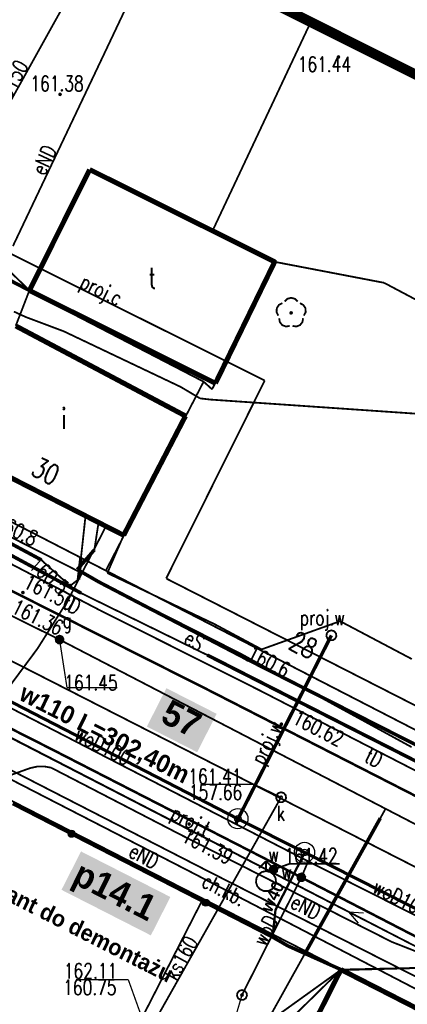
# Model space of a CAD drawing. Extents: x 0 to 7432618, y -40 to 5712028.
# Tile 30 of 165: x 7430525 to 7430545, y 5711607 to 5711656. Entities that reach past the tile are written whole.
import ezdxf
from ezdxf.enums import TextEntityAlignment as Align

# ---------------------------------------------------------------- set-up
doc = ezdxf.new("R2010")
doc.units = 0
doc.header["$MEASUREMENT"] = 0
for name, pattern in [('0', [1.5, 1, -0.5]), ('2218', [1, 0.5, -0.5]), ('3901', [0]), ('5102', [0])]:
    doc.linetypes.add(name, pattern=pattern)
for name, color, linetype in [('Dzialki', 7, 'Continuous'), ('EADTD_T_0', 7, 'Continuous'), ('EGBB_E_T_0', 7, 'Continuous'), ('EGBB_L_0', 7, 'Continuous'), ('OPISY', 7, 'Continuous'), ('OTK_E_T_1', 7, 'Continuous'), ('OTK_L_0', 7, 'Continuous'), ('OTK_L_1', 7, 'Continuous'), ('OTK_L_2', 7, 'Continuous'), ('OTK_L_4', 7, 'Continuous'), ('OTO_L_0', 7, 'Continuous'), ('OTR_T_0', 7, 'Continuous'), ('OTZ_T_0', 7, 'Continuous'), ('P_SUCP_E_T_0', 7, 'Continuous'), ('P_SUCP_L_0', 7, 'Continuous'), ('P_SUL_L_1', 7, 'Continuous'), ('P_SUP_E_T_1', 7, 'Continuous'), ('P_SUP_T_0', 7, 'Continuous'), ('P_SUTP_E_T_0', 7, 'Continuous'), ('P_SUTP_L_0', 7, 'Continuous'), ('P_SUWP_E_T_0', 7, 'Continuous'), ('P_SUWP_L_0', 7, 'Continuous'), ('SUEP_E_T_0', 7, 'Continuous'), ('SUEP_L_0', 7, 'Continuous'), ('SUER_T_0', 7, 'Continuous'), ('SUG_E_T_4', 7, 'Continuous'), ('SUG_T_2', 7, 'Continuous'), ('SUGP_L_0', 7, 'Continuous'), ('SUGR_T_0', 7, 'Continuous'), ('SUK_E_T_4', 7, 'Continuous'), ('SUK_T_3', 7, 'Continuous'), ('SUKP_E_T_0', 7, 'Continuous'), ('SUKP_L_0', 7, 'Continuous'), ('SUKR_T_0', 7, 'Continuous'), ('SUL_L_1', 7, 'Continuous'), ('SUNR_T_0', 7, 'Continuous'), ('SUP_T_0', 7, 'Continuous'), ('SUTP_E_T_0', 7, 'Continuous'), ('SUTP_L_0', 7, 'Continuous'), ('SUW_E_T_2', 7, 'Continuous'), ('SUW_T_2', 7, 'Continuous'), ('SUW_T_5', 7, 'Continuous'), ('SUWP_E_T_0', 7, 'Continuous'), ('SUWP_L_0', 7, 'Continuous'), ('SUWR_T_0', 7, 'Continuous'), ('Uzytki', 7, 'Continuous'), ('zakres', 7, 'Continuous')]:
    doc.layers.add(name, color=color, linetype=linetype)
doc.layers.add('woda przyłącze', color=140, linetype='Continuous', lineweight=50)
doc.layers.add('woda sieć', color=150, linetype='Continuous', lineweight=70)
doc.styles.add('25', font='GOTHIC.TTF', dxfattribs={"oblique": 8, "height": 0.35})
doc.styles.add('STYL_ARIAL', font='simplex', dxfattribs={"width": 0.75, "oblique": 0.1})

msp = doc.modelspace()

# ---------------------------------------------------------------- hatches: boundary and pattern name
at = {"layer": 'woda sieć', "linetype": 'ByBlock', "true_color": 0x000000}
msp.add_hatch(color=18, dxfattribs=at).paths.add_polyline_path([(7430535.229, 5711621.475), (7430532.73, 5711622.749), (7430531.759, 5711620.843), (7430534.258, 5711619.569)])
at = {"layer": 'woda sieć', "linetype": 'ByBlock'}
msp.add_hatch(color=256, dxfattribs=at).paths.add_polyline_path([(7430532.928, 5711612.378), (7430528.487, 5711614.641), (7430527.515, 5711612.735), (7430531.957, 5711610.472)])

# ---------------------------------------------------------------- linework, layer by layer
at = {"layer": 'Dzialki', "color": 18, "true_color": 0x000000, "const_width": 0.09}
for points in [[(7430535.06, 5711645.54), (7430539.905, 5711655.828)], [(7430538.2, 5711643.96), (7430535.06, 5711645.54)], [(7430535, 5711637.59), (7430538.2, 5711643.96)], [(7430524.09, 5711643.4), (7430534.58, 5711637.97)], [(7430534.58, 5711637.97), (7430529.72, 5711628.59)], [(7430534.58, 5711637.97), (7430535, 5711637.59)], [(7430521, 5711633.08), (7430529.52, 5711628.69)], [(7430529.52, 5711628.69), (7430529.72, 5711628.59)], [(7430529.72, 5711628.59), (7430583.01, 5711601.18)], [(7430520.96, 5711619.24), (7430534.55, 5711612.29)], [(7430527.52, 5711598.58), (7430534.55, 5711612.29)], [(7430534.55, 5711612.29), (7430541.43, 5711608.78)], [(7430541.43, 5711608.78), (7430527.592, 5711581.404)], [(7430565.27, 5711596.61), (7430541.43, 5711608.78)]]:
    msp.add_lwpolyline(points, dxfattribs=at)
at = {"layer": 'EGBB_L_0', "color": 18, "true_color": 0x000000, "const_width": 0.25}
for points in [[(7430528.916, 5711648.502), (7430525.922, 5711642.498)], [(7430538.111, 5711643.921), (7430528.916, 5711648.502)], [(7430535.168, 5711637.888), (7430538.111, 5711643.921)], [(7430525.922, 5711642.498), (7430535.168, 5711637.888)], [(7430533.679, 5711636.266), (7430525.244, 5711640.737)], [(7430530.605, 5711630.342), (7430533.679, 5711636.266)], [(7430522.2, 5711634.624), (7430530.605, 5711630.342)], [(7430541.408, 5711608.772), (7430535.58, 5711597.255)], [(7430561.491, 5711598.512), (7430541.408, 5711608.772)]]:
    msp.add_lwpolyline(points, dxfattribs=at)
at = {"layer": 'OPISY', "color": 6}
for centre, radius in [((7430536.283, 5711616.268), 0.5), ((7430536.283, 5711616.268), 0.16), ((7430539.595, 5711614.594), 0.5), ((7430539.595, 5711614.594), 0.16)]:
    msp.add_circle(centre, radius, dxfattribs=at)
at = {"layer": 'OTK_L_0', "color": 18, "linetype": '0', "true_color": 0x000000, "const_width": 0.09}
for points in [[(7430534.85, 5711622.64), (7430512.64, 5711633.82)], [(7430509.83, 5711628.42), (7430527.02, 5711619.72)], [(7430555.65, 5711612.01), (7430534.85, 5711622.64)], [(7430527.02, 5711619.72), (7430537.54, 5711614.33)], [(7430537.54, 5711614.33), (7430556.96, 5711604.3)]]:
    msp.add_lwpolyline(points, dxfattribs=at)
at = {"layer": 'OTK_L_1', "color": 18, "true_color": 0x000000, "const_width": 0.125}
for points in [[(7430534.85, 5711622.64), (7430512.64, 5711633.82)], [(7430509.83, 5711628.42), (7430527.02, 5711619.72)], [(7430555.65, 5711612.01), (7430534.85, 5711622.64)], [(7430527.02, 5711619.72), (7430537.54, 5711614.33)], [(7430537.54, 5711614.33), (7430556.96, 5711604.3)]]:
    msp.add_lwpolyline(points, dxfattribs=at)
at = {"layer": 'OTK_L_2', "color": 18, "linetype": '0', "true_color": 0x000000, "const_width": 0.09}
for points in [[(7430530.605, 5711630.342), (7430522.2, 5711634.624)], [(7430512.64, 5711633.82), (7430534.85, 5711622.64)], [(7430529.794, 5711628.465), (7430530.605, 5711630.342)], [(7430527.02, 5711619.72), (7430509.83, 5711628.42)], [(7430535.099, 5711625.941), (7430529.794, 5711628.465)], [(7430537.463, 5711624.675), (7430535.099, 5711625.941)], [(7430541.364, 5711626.076), (7430537.463, 5711624.675)], [(7430544.931, 5711624.194), (7430541.364, 5711626.076)], [(7430534.85, 5711622.64), (7430555.65, 5711612.01)], [(7430537.54, 5711614.33), (7430527.02, 5711619.72)], [(7430525.09, 5711617.02), (7430537.99, 5711610.4)], [(7430556.96, 5711604.3), (7430537.54, 5711614.33)], [(7430537.99, 5711610.4), (7430538.77, 5711609.95)], [(7430538.77, 5711609.95), (7430541.408, 5711608.772)], [(7430541.408, 5711608.772), (7430550.636, 5711604.057)]]:
    msp.add_lwpolyline(points, dxfattribs=at)
at = {"layer": 'OTK_L_4', "color": 18, "linetype": '0', "true_color": 0x000000, "const_width": 0.09}
for points in [[(7430525.92, 5711642.5), (7430519.66, 5711648.6)], [(7430525.24, 5711640.74), (7430525.92, 5711642.5)]]:
    msp.add_lwpolyline(points, dxfattribs=at)
at = {"layer": 'OTO_L_0', "color": 18, "linetype": '3901', "true_color": 0x000000, "const_width": 0.175}
for points in [[(7430525.922, 5711642.498), (7430523.907, 5711643.554)], [(7430537.99, 5711610.4), (7430525.09, 5711617.02)], [(7430538.77, 5711609.95), (7430537.99, 5711610.4)], [(7430541.408, 5711608.772), (7430538.77, 5711609.95)]]:
    msp.add_lwpolyline(points, dxfattribs=at)
at = {"layer": 'OTO_L_0', "color": 18, "true_color": 0x000000}
for centre, radius in [((7430528.017, 5711615.518), 0.175), ((7430528.017, 5711615.518), 0.158), ((7430528.017, 5711615.518), 0.14), ((7430528.017, 5711615.518), 0.122), ((7430528.017, 5711615.518), 0.105), ((7430528.017, 5711615.518), 0.0875), ((7430528.017, 5711615.518), 0.07), ((7430528.017, 5711615.518), 0.0525), ((7430528.017, 5711615.518), 0.035), ((7430534.689, 5711612.094), 0.175), ((7430534.689, 5711612.094), 0.158), ((7430534.689, 5711612.094), 0.14), ((7430534.689, 5711612.094), 0.122), ((7430534.689, 5711612.094), 0.105), ((7430534.689, 5711612.094), 0.0875), ((7430534.689, 5711612.094), 0.07), ((7430534.689, 5711612.094), 0.0525), ((7430534.689, 5711612.094), 0.035)]:
    msp.add_circle(centre, radius, dxfattribs=at)
at = {"layer": 'OTR_T_0', "color": 18, "true_color": 0x000000, "const_width": 0.09}
for points in [[(7430541.281, 5711654.138), (7430541.313, 5711654.125), (7430541.326, 5711654.093), (7430541.313, 5711654.061), (7430541.281, 5711654.048), (7430541.249, 5711654.061), (7430541.236, 5711654.093), (7430541.249, 5711654.125), (7430541.281, 5711654.138)], [(7430527.443, 5711652.284), (7430527.475, 5711652.271), (7430527.488, 5711652.239), (7430527.475, 5711652.207), (7430527.443, 5711652.194), (7430527.411, 5711652.207), (7430527.398, 5711652.239), (7430527.411, 5711652.271), (7430527.443, 5711652.284)], [(7430525.598, 5711627.542), (7430525.63, 5711627.528), (7430525.643, 5711627.497), (7430525.63, 5711627.465), (7430525.598, 5711627.452), (7430525.566, 5711627.465), (7430525.553, 5711627.497), (7430525.566, 5711627.528), (7430525.598, 5711627.542)], [(7430538.445, 5711621.006), (7430538.477, 5711620.993), (7430538.49, 5711620.961), (7430538.477, 5711620.929), (7430538.445, 5711620.916), (7430538.414, 5711620.929), (7430538.4, 5711620.961), (7430538.414, 5711620.993), (7430538.445, 5711621.006)], [(7430533.856, 5711616.047), (7430533.888, 5711616.034), (7430533.901, 5711616.002), (7430533.888, 5711615.97), (7430533.856, 5711615.957), (7430533.824, 5711615.97), (7430533.811, 5711616.002), (7430533.824, 5711616.034), (7430533.856, 5711616.047)]]:
    msp.add_lwpolyline(points, dxfattribs=at)
at = {"layer": 'OTZ_T_0', "color": 96, "true_color": 0x008000, "const_width": 0.09}
for points in [[(7430538.605, 5711641.949), (7430538.742, 5711642.085), (7430538.929, 5711642.135), (7430539.116, 5711642.085), (7430539.253, 5711641.949)], [(7430538.293, 5711641.251), (7430538.206, 5711641.424), (7430538.216, 5711641.617), (7430538.321, 5711641.78), (7430538.494, 5711641.868)], [(7430539.365, 5711641.868), (7430539.537, 5711641.78), (7430539.642, 5711641.617), (7430539.653, 5711641.424), (7430539.565, 5711641.251)], [(7430538.86, 5711640.739), (7430538.669, 5711640.709), (7430538.488, 5711640.778), (7430538.366, 5711640.929), (7430538.336, 5711641.12)], [(7430538.929, 5711641.43), (7430538.961, 5711641.417), (7430538.974, 5711641.385), (7430538.961, 5711641.353), (7430538.929, 5711641.34), (7430538.897, 5711641.353), (7430538.884, 5711641.385), (7430538.897, 5711641.417), (7430538.929, 5711641.43)], [(7430539.523, 5711641.12), (7430539.492, 5711640.929), (7430539.37, 5711640.778), (7430539.189, 5711640.709), (7430538.998, 5711640.739)]]:
    msp.add_lwpolyline(points, dxfattribs=at)
at = {"layer": 'P_SUCP_L_0', "color": 6, "linetype": '0', "true_color": 0xed00ed, "const_width": 0.09}
for points in [[(7430520.652, 5711646.486), (7430537.619, 5711638.027)], [(7430537.619, 5711638.027), (7430532.719, 5711628.196)], [(7430532.719, 5711628.196), (7430570.578, 5711608.908)]]:
    msp.add_lwpolyline(points, dxfattribs=at)
at = {"layer": 'P_SUL_L_1', "color": 18, "true_color": 0x000000, "const_width": 0.175}
for points in [[(7430540.93, 5711625.37), (7430536.26, 5711616.2)], [(7430536.26, 5711616.2), (7430536.18, 5711615.99)]]:
    msp.add_lwpolyline(points, dxfattribs=at)
at = {"layer": 'P_SUP_T_0', "color": 5, "true_color": 0x0000ff, "const_width": 0.09}
msp.add_lwpolyline([(7430540.93, 5711625.62), (7430541.065, 5711625.58), (7430541.157, 5711625.474), (7430541.178, 5711625.334), (7430541.119, 5711625.206), (7430541, 5711625.13), (7430540.86, 5711625.13), (7430540.741, 5711625.206), (7430540.683, 5711625.334), (7430540.703, 5711625.474), (7430540.795, 5711625.58), (7430540.93, 5711625.62)], dxfattribs=at)
at = {"layer": 'P_SUTP_L_0', "color": 30, "linetype": '0', "true_color": 0xff9100, "const_width": 0.09}
for points in [[(7430520.16, 5711622.79), (7430547.11, 5711608.9)], [(7430541.408, 5711608.772), (7430547.11, 5711608.9)], [(7430526.808, 5711594.454), (7430541.408, 5711608.772)]]:
    msp.add_lwpolyline(points, dxfattribs=at)
at = {"layer": 'P_SUWP_L_0', "color": 5, "linetype": '0', "true_color": 0x0000ff, "const_width": 0.09}
for points in [[(7430540.93, 5711625.37), (7430536.26, 5711616.2)], [(7430536.26, 5711616.2), (7430536.18, 5711615.99)]]:
    msp.add_lwpolyline(points, dxfattribs=at)
at = {"layer": 'SUEP_L_0', "color": 1, "true_color": 0xff0000}
for q in [(7430542.26, 5711611.073), (7430542.522, 5711611.584)]:
    msp.add_line((7430541.775, 5711611.645), q, dxfattribs=at)
at = {"layer": 'SUEP_L_0', "color": 1, "true_color": 0xff0000, "const_width": 0.09}
for points in [[(7430529.66, 5711654.3), (7430532.208, 5711659.674)], [(7430525.1, 5711644.7), (7430529.66, 5711654.3)], [(7430525.15, 5711641.45), (7430525.74, 5711641.18)], [(7430525.74, 5711641.18), (7430527.63, 5711640.47)], [(7430527.63, 5711640.47), (7430533.44, 5711637.71)], [(7430533.44, 5711637.71), (7430534.4, 5711637.14)], [(7430534.4, 5711637.14), (7430534.93, 5711637.08)], [(7430534.93, 5711637.08), (7430549.36, 5711636.09)], [(7430526.51, 5711629.12), (7430519.88, 5711632.68)], [(7430528.54, 5711629.74), (7430528.71, 5711631.308)], [(7430529.357, 5711630.978), (7430529.15, 5711629.62)], [(7430526.86, 5711629.31), (7430523.89, 5711630.81)], [(7430529.726, 5711630.79), (7430527.83, 5711627.1)], [(7430529.15, 5711629.62), (7430528.3, 5711628.64)], [(7430528.54, 5711629.74), (7430528.36, 5711628.15)], [(7430526.597, 5711629.035), (7430526.51, 5711629.12)], [(7430527.94, 5711627.83), (7430526.597, 5711629.035)], [(7430536.44, 5711624.45), (7430526.86, 5711629.31)], [(7430528.3, 5711628.64), (7430529.38, 5711628.02)], [(7430528.36, 5711628.15), (7430527.94, 5711627.83)], [(7430529.38, 5711628.02), (7430536.75, 5711624.18)], [(7430527.83, 5711627.1), (7430526.32, 5711624.71)], [(7430526.32, 5711624.71), (7430524.62, 5711622.42)], [(7430544.92, 5711619.82), (7430536.44, 5711624.45)], [(7430536.75, 5711624.18), (7430547.31, 5711618.83)], [(7430534.04, 5711613.57), (7430515.03, 5711623.34)], [(7430524.59, 5711618.29), (7430525.96, 5711618.78)], [(7430524.67, 5711618.85), (7430534.78, 5711613.67)], [(7430525.96, 5711618.78), (7430526.303, 5711618.855), (7430526.654, 5711618.862), (7430527, 5711618.8)], [(7430527, 5711618.8), (7430533.44, 5711615.47)], [(7430533.44, 5711615.47), (7430543.93, 5711610.15)], [(7430559.74, 5711600.22), (7430534.04, 5711613.57)], [(7430534.78, 5711613.67), (7430548.82, 5711606.55)], [(7430543.93, 5711610.15), (7430547.11, 5711608.9)]]:
    msp.add_lwpolyline(points, dxfattribs=at)
at = {"layer": 'SUEP_L_0', "color": 1, "linetype": '5102', "true_color": 0xff0000, "const_width": 0.09}
msp.add_lwpolyline([(7430547.11, 5711608.9), (7430519.215, 5711623.255)], dxfattribs=at)
at = {"layer": 'SUEP_L_0', "color": 1, "linetype": '0', "true_color": 0xff0000, "const_width": 0.09}
for points in [[(7430547.11, 5711608.9), (7430541.385, 5711608.748)], [(7430541.385, 5711608.748), (7430527.35, 5711598.671)]]:
    msp.add_lwpolyline(points, dxfattribs=at)
at = {"layer": 'SUER_T_0', "color": 1, "true_color": 0xff0000, "const_width": 0.09}
for points in [[(7430527.94, 5711627.893), (7430527.984, 5711627.874), (7430528.003, 5711627.83), (7430527.984, 5711627.786), (7430527.94, 5711627.768), (7430527.896, 5711627.786), (7430527.878, 5711627.83), (7430527.896, 5711627.874), (7430527.94, 5711627.893)], [(7430536.75, 5711624.242), (7430536.794, 5711624.224), (7430536.812, 5711624.18), (7430536.794, 5711624.136), (7430536.75, 5711624.117), (7430536.706, 5711624.136), (7430536.688, 5711624.18), (7430536.706, 5711624.224), (7430536.75, 5711624.242)]]:
    msp.add_lwpolyline(points, dxfattribs=at)
at = {"layer": 'SUG_T_2', "color": 56, "true_color": 0x808000, "const_width": 0.09}
for points in [[(7430527.42, 5711625.36), (7430527.549, 5711625.313), (7430527.617, 5711625.195), (7430527.593, 5711625.06), (7430527.488, 5711624.972), (7430527.352, 5711624.972), (7430527.247, 5711625.06), (7430527.223, 5711625.195), (7430527.291, 5711625.313), (7430527.42, 5711625.36)], [(7430527.42, 5711625.335), (7430527.532, 5711625.294), (7430527.592, 5711625.19), (7430527.572, 5711625.072), (7430527.48, 5711624.996), (7430527.36, 5711624.996), (7430527.268, 5711625.072), (7430527.248, 5711625.19), (7430527.308, 5711625.294), (7430527.42, 5711625.335)], [(7430527.42, 5711625.31), (7430527.526, 5711625.266), (7430527.57, 5711625.16), (7430527.526, 5711625.054), (7430527.42, 5711625.01), (7430527.314, 5711625.054), (7430527.27, 5711625.16), (7430527.314, 5711625.266), (7430527.42, 5711625.31)], [(7430527.42, 5711625.285), (7430527.508, 5711625.248), (7430527.545, 5711625.16), (7430527.508, 5711625.072), (7430527.42, 5711625.035), (7430527.332, 5711625.072), (7430527.295, 5711625.16), (7430527.332, 5711625.248), (7430527.42, 5711625.285)], [(7430527.42, 5711625.26), (7430527.491, 5711625.231), (7430527.52, 5711625.16), (7430527.491, 5711625.089), (7430527.42, 5711625.06), (7430527.349, 5711625.089), (7430527.32, 5711625.16), (7430527.349, 5711625.231), (7430527.42, 5711625.26)], [(7430527.42, 5711625.235), (7430527.473, 5711625.213), (7430527.495, 5711625.16), (7430527.473, 5711625.107), (7430527.42, 5711625.085), (7430527.367, 5711625.107), (7430527.345, 5711625.16), (7430527.367, 5711625.213), (7430527.42, 5711625.235)], [(7430527.42, 5711625.21), (7430527.455, 5711625.195), (7430527.47, 5711625.16), (7430527.455, 5711625.125), (7430527.42, 5711625.11), (7430527.385, 5711625.125), (7430527.37, 5711625.16), (7430527.385, 5711625.195), (7430527.42, 5711625.21)], [(7430527.42, 5711625.185), (7430527.438, 5711625.178), (7430527.445, 5711625.16), (7430527.438, 5711625.142), (7430527.42, 5711625.135), (7430527.402, 5711625.142), (7430527.395, 5711625.16), (7430527.402, 5711625.178), (7430527.42, 5711625.185)], [(7430527.42, 5711625.167), (7430527.425, 5711625.165), (7430527.427, 5711625.16), (7430527.425, 5711625.155), (7430527.42, 5711625.153), (7430527.415, 5711625.155), (7430527.413, 5711625.16), (7430527.415, 5711625.165), (7430527.42, 5711625.167)]]:
    msp.add_lwpolyline(points, dxfattribs=at)
at = {"layer": 'SUGP_L_0', "color": 56, "true_color": 0x808000, "const_width": 0.09}
for points in [[(7430520.49, 5711628.59), (7430527.42, 5711625.16)], [(7430527.42, 5711625.16), (7430543.623, 5711616.76)], [(7430543.623, 5711616.76), (7430531.656, 5711595.286)], [(7430543.623, 5711616.76), (7430552.96, 5711611.92)]]:
    msp.add_lwpolyline(points, dxfattribs=at)
at = {"layer": 'SUGR_T_0', "color": 56, "true_color": 0x808000, "const_width": 0.065}
for points in [[(7430527.42, 5711625.223), (7430527.464, 5711625.204), (7430527.482, 5711625.16), (7430527.464, 5711625.116), (7430527.42, 5711625.098), (7430527.376, 5711625.116), (7430527.357, 5711625.16), (7430527.376, 5711625.204), (7430527.42, 5711625.223)], [(7430527.42, 5711625.16), (7430527.788, 5711622.776)], [(7430527.788, 5711622.776), (7430530.285, 5711622.776)]]:
    msp.add_lwpolyline(points, dxfattribs=at)
at = {"layer": 'SUK_T_3', "color": 36, "true_color": 0x803300, "const_width": 0.09}
msp.add_lwpolyline([(7430538.43, 5711617.58), (7430538.565, 5711617.54), (7430538.657, 5711617.434), (7430538.678, 5711617.294), (7430538.619, 5711617.166), (7430538.5, 5711617.09), (7430538.36, 5711617.09), (7430538.241, 5711617.166), (7430538.183, 5711617.294), (7430538.203, 5711617.434), (7430538.295, 5711617.54), (7430538.43, 5711617.58)], dxfattribs=at)
at = {"layer": 'SUKP_L_0', "color": 36, "true_color": 0x803300, "const_width": 0.09}
for points in [[(7430520.706, 5711644.217), (7430528.987, 5711659.096)], [(7430514.94, 5711629.24), (7430563.64, 5711604.42)], [(7430538.43, 5711617.33), (7430531.8, 5711605.59)]]:
    msp.add_lwpolyline(points, dxfattribs=at)
at = {"layer": 'SUKR_T_0', "color": 36, "true_color": 0x803300, "const_width": 0.065}
for points in [[(7430534.525, 5711617.968), (7430537.104, 5711617.968)], [(7430538.43, 5711617.33), (7430537.104, 5711617.968)], [(7430538.43, 5711617.393), (7430538.474, 5711617.374), (7430538.492, 5711617.33), (7430538.474, 5711617.286), (7430538.43, 5711617.268), (7430538.386, 5711617.286), (7430538.367, 5711617.33), (7430538.386, 5711617.374), (7430538.43, 5711617.393)], [(7430528.231, 5711608.266), (7430530.837, 5711608.266)], [(7430531.8, 5711605.59), (7430530.837, 5711608.266)]]:
    msp.add_lwpolyline(points, dxfattribs=at)
at = {"layer": 'SUL_L_1', "color": 18, "true_color": 0x000000, "const_width": 0.175}
for points in [[(7430528.492, 5711627.467), (7430517.933, 5711633.168)], [(7430519.88, 5711632.68), (7430526.51, 5711629.12)], [(7430529.15, 5711629.62), (7430528.3, 5711628.64)], [(7430528.482, 5711629.225), (7430528.36, 5711628.15)], [(7430528.3, 5711628.64), (7430529.38, 5711628.02)], [(7430529.38, 5711628.02), (7430536.75, 5711624.18)], [(7430545.455, 5711618.957), (7430534.759, 5711624.396)], [(7430536.75, 5711624.18), (7430547.31, 5711618.83)], [(7430543.359, 5711616.288), (7430539.574, 5711609.495)]]:
    msp.add_lwpolyline(points, dxfattribs=at)
at = {"layer": 'SUNR_T_0', "color": 18, "true_color": 0x000000, "const_width": 0.09}
for points in [[(7430538.054, 5711613.806), (7430538.098, 5711613.788), (7430538.116, 5711613.744), (7430538.098, 5711613.7), (7430538.054, 5711613.681), (7430538.01, 5711613.7), (7430537.991, 5711613.744), (7430538.01, 5711613.788), (7430538.054, 5711613.806)], [(7430538.054, 5711613.744), (7430538.843, 5711614.024)], [(7430538.843, 5711614.024), (7430541.34, 5711614.024)]]:
    msp.add_lwpolyline(points, dxfattribs=at)
at = {"layer": 'SUP_T_0', "color": 5, "true_color": 0x0000ff, "const_width": 0.09}
msp.add_lwpolyline([(7430536.486, 5711607.758), (7430536.622, 5711607.719), (7430536.714, 5711607.612), (7430536.734, 5711607.473), (7430536.675, 5711607.345), (7430536.557, 5711607.269), (7430536.416, 5711607.269), (7430536.298, 5711607.345), (7430536.239, 5711607.473), (7430536.259, 5711607.612), (7430536.351, 5711607.719), (7430536.486, 5711607.758)], dxfattribs=at)
at = {"layer": 'SUTP_L_0', "color": 30, "true_color": 0xff9100, "const_width": 0.09}
for points in [[(7430543.55, 5711642.88), (7430538.111, 5711643.921)], [(7430554.01, 5711637.34), (7430543.55, 5711642.88)], [(7430528.492, 5711627.467), (7430517.933, 5711633.168)], [(7430529.44, 5711626.61), (7430520.67, 5711631.18)], [(7430534.759, 5711624.396), (7430528.492, 5711627.467)], [(7430537.4, 5711622.62), (7430529.44, 5711626.61)], [(7430545.455, 5711618.957), (7430534.759, 5711624.396)], [(7430547.78, 5711617.28), (7430537.4, 5711622.62)]]:
    msp.add_lwpolyline(points, dxfattribs=at)
at = {"layer": 'SUW_T_2', "color": 5, "true_color": 0x0000ff, "const_width": 0.09}
for points in [[(7430537.681, 5711614.163), (7430537.327, 5711613.809)], [(7430537.681, 5711613.663), (7430537.681, 5711614.163)], [(7430537.681, 5711614.163), (7430538.035, 5711613.809)], [(7430537.681, 5711613.663), (7430537.884, 5711613.62), (7430538.053, 5711613.498), (7430538.156, 5711613.317), (7430538.178, 5711613.111), (7430538.114, 5711612.913), (7430537.975, 5711612.759), (7430537.785, 5711612.674), (7430537.577, 5711612.674), (7430537.387, 5711612.759), (7430537.248, 5711612.913), (7430537.184, 5711613.111), (7430537.206, 5711613.317), (7430537.309, 5711613.498), (7430537.478, 5711613.62), (7430537.681, 5711613.663)]]:
    msp.add_lwpolyline(points, dxfattribs=at)
at = {"layer": 'SUW_T_5', "color": 5, "true_color": 0x0000ff, "const_width": 0.09}
for points in [[(7430538.054, 5711613.944), (7430538.183, 5711613.897), (7430538.251, 5711613.779), (7430538.227, 5711613.644), (7430538.122, 5711613.556), (7430537.986, 5711613.556), (7430537.881, 5711613.644), (7430537.857, 5711613.779), (7430537.925, 5711613.897), (7430538.054, 5711613.944)], [(7430538.054, 5711613.919), (7430538.167, 5711613.878), (7430538.226, 5711613.774), (7430538.206, 5711613.656), (7430538.114, 5711613.58), (7430537.994, 5711613.58), (7430537.902, 5711613.656), (7430537.882, 5711613.774), (7430537.941, 5711613.878), (7430538.054, 5711613.919)], [(7430538.054, 5711613.894), (7430538.16, 5711613.85), (7430538.204, 5711613.744), (7430538.16, 5711613.638), (7430538.054, 5711613.594), (7430537.948, 5711613.638), (7430537.904, 5711613.744), (7430537.948, 5711613.85), (7430538.054, 5711613.894)], [(7430538.054, 5711613.869), (7430538.142, 5711613.832), (7430538.179, 5711613.744), (7430538.142, 5711613.656), (7430538.054, 5711613.619), (7430537.966, 5711613.656), (7430537.929, 5711613.744), (7430537.966, 5711613.832), (7430538.054, 5711613.869)], [(7430538.054, 5711613.844), (7430538.125, 5711613.815), (7430538.154, 5711613.744), (7430538.125, 5711613.673), (7430538.054, 5711613.644), (7430537.983, 5711613.673), (7430537.954, 5711613.744), (7430537.983, 5711613.815), (7430538.054, 5711613.844)], [(7430538.054, 5711613.819), (7430538.107, 5711613.797), (7430538.129, 5711613.744), (7430538.107, 5711613.691), (7430538.054, 5711613.669), (7430538.001, 5711613.691), (7430537.979, 5711613.744), (7430538.001, 5711613.797), (7430538.054, 5711613.819)], [(7430538.054, 5711613.794), (7430538.089, 5711613.779), (7430538.104, 5711613.744), (7430538.089, 5711613.709), (7430538.054, 5711613.694), (7430538.019, 5711613.709), (7430538.004, 5711613.744), (7430538.019, 5711613.779), (7430538.054, 5711613.794)], [(7430538.054, 5711613.769), (7430538.072, 5711613.762), (7430538.079, 5711613.744), (7430538.072, 5711613.726), (7430538.054, 5711613.719), (7430538.036, 5711613.726), (7430538.029, 5711613.744), (7430538.036, 5711613.762), (7430538.054, 5711613.769)], [(7430538.054, 5711613.751), (7430538.059, 5711613.749), (7430538.061, 5711613.744), (7430538.059, 5711613.739), (7430538.054, 5711613.737), (7430538.049, 5711613.739), (7430538.047, 5711613.744), (7430538.049, 5711613.749), (7430538.054, 5711613.751)], [(7430539.437, 5711613.55), (7430539.565, 5711613.503), (7430539.634, 5711613.385), (7430539.61, 5711613.25), (7430539.505, 5711613.162), (7430539.368, 5711613.162), (7430539.264, 5711613.25), (7430539.24, 5711613.385), (7430539.308, 5711613.503), (7430539.437, 5711613.55)], [(7430539.437, 5711613.525), (7430539.549, 5711613.484), (7430539.609, 5711613.381), (7430539.588, 5711613.263), (7430539.497, 5711613.186), (7430539.377, 5711613.186), (7430539.285, 5711613.263), (7430539.264, 5711613.381), (7430539.324, 5711613.484), (7430539.437, 5711613.525)], [(7430539.437, 5711613.5), (7430539.543, 5711613.456), (7430539.587, 5711613.35), (7430539.543, 5711613.244), (7430539.437, 5711613.2), (7430539.331, 5711613.244), (7430539.287, 5711613.35), (7430539.331, 5711613.456), (7430539.437, 5711613.5)], [(7430539.437, 5711613.475), (7430539.525, 5711613.439), (7430539.562, 5711613.35), (7430539.525, 5711613.262), (7430539.437, 5711613.225), (7430539.348, 5711613.262), (7430539.312, 5711613.35), (7430539.348, 5711613.439), (7430539.437, 5711613.475)], [(7430539.437, 5711613.45), (7430539.508, 5711613.421), (7430539.537, 5711613.35), (7430539.508, 5711613.28), (7430539.437, 5711613.25), (7430539.366, 5711613.28), (7430539.337, 5711613.35), (7430539.366, 5711613.421), (7430539.437, 5711613.45)], [(7430539.437, 5711613.425), (7430539.49, 5711613.403), (7430539.512, 5711613.35), (7430539.49, 5711613.297), (7430539.437, 5711613.275), (7430539.384, 5711613.297), (7430539.362, 5711613.35), (7430539.384, 5711613.403), (7430539.437, 5711613.425)], [(7430539.437, 5711613.4), (7430539.472, 5711613.386), (7430539.487, 5711613.35), (7430539.472, 5711613.315), (7430539.437, 5711613.3), (7430539.401, 5711613.315), (7430539.387, 5711613.35), (7430539.401, 5711613.386), (7430539.437, 5711613.4)], [(7430539.437, 5711613.375), (7430539.454, 5711613.368), (7430539.462, 5711613.35), (7430539.454, 5711613.333), (7430539.437, 5711613.325), (7430539.419, 5711613.333), (7430539.412, 5711613.35), (7430539.419, 5711613.368), (7430539.437, 5711613.375)], [(7430539.437, 5711613.357), (7430539.442, 5711613.355), (7430539.444, 5711613.35), (7430539.442, 5711613.345), (7430539.437, 5711613.343), (7430539.432, 5711613.345), (7430539.43, 5711613.35), (7430539.432, 5711613.355), (7430539.437, 5711613.357)]]:
    msp.add_lwpolyline(points, dxfattribs=at)
at = {"layer": 'SUWP_L_0', "color": 5, "true_color": 0x0000ff, "const_width": 0.09}
for points in [[(7430509.115, 5711629.939), (7430539.775, 5711614.15)], [(7430539.437, 5711613.35), (7430539.775, 5711614.15)], [(7430539.775, 5711614.15), (7430552.67, 5711607.654)], [(7430536.486, 5711607.508), (7430539.437, 5711613.35)]]:
    msp.add_lwpolyline(points, dxfattribs=at)
at = {"layer": 'SUWR_T_0', "color": 5, "true_color": 0x0000ff, "const_width": 0.065}
for points in [[(7430536.486, 5711607.508), (7430535.633, 5711604.614)], [(7430536.486, 5711607.571), (7430536.531, 5711607.553), (7430536.549, 5711607.508), (7430536.531, 5711607.464), (7430536.486, 5711607.446), (7430536.442, 5711607.464), (7430536.424, 5711607.508), (7430536.442, 5711607.553), (7430536.486, 5711607.571)]]:
    msp.add_lwpolyline(points, dxfattribs=at)
at = {"layer": 'Uzytki', "color": 96, "linetype": '2218', "true_color": 0x008000, "const_width": 0.09}
for points in [[(7430524.09, 5711643.4), (7430534.58, 5711637.97)], [(7430534.58, 5711637.97), (7430529.72, 5711628.59)], [(7430521, 5711633.08), (7430529.52, 5711628.69)], [(7430529.52, 5711628.69), (7430529.72, 5711628.59)], [(7430529.72, 5711628.59), (7430583.01, 5711601.18)], [(7430534.55, 5711612.29), (7430520.96, 5711619.24)], [(7430541.43, 5711608.78), (7430534.55, 5711612.29)], [(7430565.27, 5711596.61), (7430541.43, 5711608.78)]]:
    msp.add_lwpolyline(points, dxfattribs=at)
at = {"layer": 'woda przyłącze', "linetype": 'ByBlock'}
msp.add_lwpolyline([(7430539.606, 5711614.594), (7430538.159, 5711611.746), (7430538.015, 5711610.522)], dxfattribs=at)
at = {"layer": 'woda sieć', "linetype": 'ByBlock'}
msp.add_lwpolyline([(7430431.278, 5711669.42), (7430434.287, 5711667.928), (7430445.875, 5711662.16), (7430458.06, 5711656.094), (7430458.51, 5711655.87), (7430466.178, 5711652.052), (7430472.614, 5711648.754), (7430478.625, 5711645.609), (7430489.122, 5711640.303), (7430494.404, 5711637.639), (7430502.868, 5711633.381), (7430508.886, 5711630.388), (7430536.283, 5711616.268), (7430539.606, 5711614.594), (7430552.541, 5711608.054), (7430564.779, 5711601.79), (7430572.726, 5711597.718), (7430584.696, 5711591.587), (7430634.227, 5711565.801), (7430646.099, 5711559.831), (7430664.645, 5711550.495), (7430676.16, 5711544.687), (7430700.274, 5711532.14), (7430700.644, 5711531.954)], dxfattribs=at)
at = {"layer": 'zakres', "color": 18, "linetype": '0', "true_color": 0x000000, "const_width": 0.5}
msp.add_lwpolyline([(7430373.949, 5711738.752), (7430343.264, 5711674.558), (7430724.141, 5711482.075), (7430757.406, 5711547.147), (7430373.949, 5711738.752)], dxfattribs=at)

# ---------------------------------------------------------------- texts
at = {"layer": 'EADTD_T_0', "color": 18, "true_color": 0x000000, "style": 'STYL_ARIAL', "width": 0.75}
for s, rotation, p in [('30', 333.0058, (7430526.37, 5711632.814)), ('28', 332.7807, (7430539.176, 5711624.183))]:
    msp.add_text(s, height=1, rotation=rotation, dxfattribs=at).set_placement(p, align=Align.BOTTOM_CENTER)
at = {"layer": 'EGBB_E_T_0', "color": 18, "true_color": 0x000000, "style": 'STYL_ARIAL', "width": 0.75}
for s, p in [('t', (7430532.029, 5711643.119)), ('i', (7430527.63, 5711636.135))]:
    msp.add_text(s, height=1, dxfattribs=at).set_placement(p, align=Align.MIDDLE_CENTER)
at = {"layer": 'OTK_E_T_1', "color": 18, "true_color": 0x000000, "style": 'STYL_ARIAL', "width": 0.75}
msp.add_text('ch.kb.', height=0.75, rotation=332.8341, dxfattribs=at).set_placement((7430535.593, 5711612.742), align=Align.MIDDLE_CENTER)
at = {"layer": 'OTR_T_0', "color": 18, "true_color": 0x000000, "style": 'STYL_ARIAL', "width": 0.75}
for s, p in [('161.44', (7430539.258, 5711654.108)), ('161.38', (7430525.969, 5711653.152))]:
    msp.add_text(s, height=0.75, dxfattribs=at).set_placement(p, align=Align.TOP_LEFT)
for s, rotation, p in [('161.50', 333.3603, (7430525.469, 5711627.567)), ('160.62', 332.8443, (7430538.835, 5711620.831))]:
    msp.add_text(s, height=0.75, rotation=rotation, dxfattribs=at).set_placement(p, align=Align.BOTTOM_LEFT)
msp.add_text('161.36', height=0.75, rotation=333.6516, dxfattribs=at).set_placement((7430525.144, 5711626.857), align=Align.MIDDLE_LEFT)
msp.add_text('161.39', height=0.75, rotation=332.8919, dxfattribs=at).set_placement((7430533.77, 5711615.835), align=Align.TOP_LEFT)
at = {"layer": 'P_SUCP_E_T_0', "color": 6, "true_color": 0xed00ed, "style": 'STYL_ARIAL', "width": 0.75}
msp.add_text('proj.c', height=0.75, rotation=333.5013, dxfattribs=at).set_placement((7430529.499, 5711642.53), align=Align.MIDDLE_CENTER)
at = {"layer": 'P_SUP_E_T_1', "color": 5, "true_color": 0x0000ff, "style": 'STYL_ARIAL', "width": 0.75}
msp.add_text('proj.w', height=0.75, dxfattribs=at).set_placement((7430539.364, 5711625.648), align=Align.BOTTOM_LEFT)
at = {"layer": 'P_SUTP_E_T_0', "color": 30, "true_color": 0xff9100, "style": 'STYL_ARIAL', "width": 0.75}
msp.add_text('proj.t', height=0.75, rotation=332.7335, dxfattribs=at).set_placement((7430533.946, 5711616.162), align=Align.MIDDLE_CENTER)
at = {"layer": 'P_SUWP_E_T_0', "color": 5, "true_color": 0x0000ff, "style": 'STYL_ARIAL', "width": 0.75}
msp.add_text('proj.w', height=0.75, rotation=63.0117, dxfattribs=at).set_placement((7430537.726, 5711620.055), align=Align.MIDDLE_CENTER)
at = {"layer": 'SUEP_E_T_0', "color": 1, "true_color": 0xff0000, "style": 'STYL_ARIAL', "width": 0.75}
for s, rotation, p in [('eND', 64.5923, (7430526.653, 5711648.979)), ('eS', 332.4791, (7430534.119, 5711625.116)), ('eND', 332.9176, (7430531.62, 5711614.408)), ('eND', 333.108, (7430539.663, 5711611.879))]:
    msp.add_text(s, height=0.75, rotation=rotation, dxfattribs=at).set_placement(p, align=Align.MIDDLE_CENTER)
at = {"layer": 'SUER_T_0', "color": 1, "true_color": 0xff0000, "style": 'STYL_ARIAL', "width": 0.75}
for s, rotation, p in [('160.8', 333.2039, (7430524.317, 5711631.094)), ('160.6', 333.1319, (7430536.859, 5711624.564))]:
    msp.add_text(s, height=0.75, rotation=rotation, dxfattribs=at).set_placement(p, align=Align.MIDDLE_LEFT)
msp.add_text('160.5', height=0.75, rotation=318.6696, dxfattribs=at).set_placement((7430527.71, 5711627.618), align=Align.MIDDLE_RIGHT)
at = {"layer": 'SUG_E_T_4', "color": 56, "true_color": 0x808000, "style": 'STYL_ARIAL', "width": 0.75}
msp.add_text('g', height=0.75, dxfattribs=at).set_placement((7430527.573, 5711625.525), align=Align.BOTTOM_LEFT)
at = {"layer": 'SUGR_T_0', "color": 56, "true_color": 0x808000, "style": 'STYL_ARIAL', "width": 0.75}
msp.add_text('161.45', height=0.75, dxfattribs=at).set_placement((7430527.654, 5711623.021), align=Align.MIDDLE_LEFT)
at = {"layer": 'SUK_E_T_4', "color": 36, "true_color": 0x803300, "style": 'STYL_ARIAL', "width": 0.75}
msp.add_text('k', height=0.75, dxfattribs=at).set_placement((7430538.214, 5711615.938), align=Align.BOTTOM_LEFT)
at = {"layer": 'SUKP_E_T_0', "color": 36, "true_color": 0x803300, "style": 'STYL_ARIAL', "width": 0.75}
for s, rotation, p in [('ksD150', 60.9012, (7430524.897, 5711652.633)), ('ks160', 60.545, (7430533.455, 5711609.351))]:
    msp.add_text(s, height=0.75, rotation=rotation, dxfattribs=at).set_placement(p, align=Align.MIDDLE_CENTER)
at = {"layer": 'SUKR_T_0', "color": 36, "true_color": 0x803300, "style": 'STYL_ARIAL', "width": 0.75}
for s, p in [('161.41', (7430533.815, 5711618.742)), ('157.66', (7430533.848, 5711617.956)), ('162.11', (7430527.631, 5711609.082)), ('160.75', (7430527.599, 5711608.264))]:
    msp.add_text(s, height=0.75, dxfattribs=at).set_placement(p, align=Align.TOP_LEFT)
at = {"layer": 'SUNR_T_0', "color": 18, "true_color": 0x000000, "style": 'STYL_ARIAL', "width": 0.75}
msp.add_text('161.42', height=0.75, dxfattribs=at).set_placement((7430538.592, 5711613.823), align=Align.BOTTOM_LEFT)
at = {"layer": 'SUTP_E_T_0', "color": 30, "true_color": 0xff9100, "style": 'STYL_ARIAL', "width": 0.75}
for rotation, p in [(333.3774, (7430528.041, 5711626.893)), (332.7764, (7430543.045, 5711619.286))]:
    msp.add_text('tD', height=0.75, rotation=rotation, dxfattribs=at).set_placement(p, align=Align.MIDDLE_CENTER)
at = {"layer": 'SUW_E_T_2', "color": 5, "true_color": 0x0000ff, "style": 'STYL_ARIAL', "width": 0.75}
for p in [(7430537.8, 5711613.896), (7430538.448, 5711613.014)]:
    msp.add_text('w', height=0.75, dxfattribs=at).set_placement(p, align=Align.BOTTOM_LEFT)
at = {"layer": 'SUWP_E_T_0', "color": 5, "true_color": 0x0000ff, "style": 'STYL_ARIAL', "width": 0.75}
for s, rotation, p in [('woD100', 332.748, (7430529.577, 5711619.88)), ('woD100', 333.2615, (7430544.399, 5711612.3)), ('woD', 63.2044, (7430537.645, 5711610.722))]:
    msp.add_text(s, height=0.75, rotation=rotation, dxfattribs=at).set_placement(p, align=Align.MIDDLE_CENTER)
at = {"layer": 'woda przyłącze', "color": 0, "attachment_point": 1, "rotation": 333, "style": '25'}
for s, width, insert, char_height in [('\\C3;\\fCentury Gothic|b1|i0;\\Q-1;57', 15.63873, (7430532.946, 5711622.225), 1.26), ('\\pxqc;\\fCentury Gothic|b1|i0;\\Q-1;istniej\\fCentury Gothic|b1|i0|c238;ący hydrant do demontażu', 18.79702, (7430517.384, 5711616.861), 0.8), ('\\fCentury Gothic|b1|i0;\\Q-1;p14.1', 15.63873, (7430528.551, 5711614.232), 1.26)]:
    msp.add_mtext_dynamic_manual_height_columns(s, width=width, gutter_width=5, heights=[0], dxfattribs=dict(at, insert=insert, char_height=char_height))
at = {"layer": 'woda przyłącze', "insert": (7430537.381, 5711611.836), "char_height": 0.6174, "attachment_point": 1, "rotation": 64.0398, "style": '25'}
msp.add_mtext_dynamic_manual_height_columns('\\fCentury Gothic|b1|i0;\\Q-1;w40', width=7.66298, gutter_width=5, heights=[0], dxfattribs=at)
at = {"layer": 'woda sieć', "insert": (7430525.743, 5711622.988), "char_height": 0.882, "attachment_point": 1, "rotation": 332.9924, "style": '25'}
msp.add_mtext_dynamic_manual_height_columns('\\fCentury Gothic|b1|i0;\\Q-1;w110 L=302,40m', width=10.94711, gutter_width=5, heights=[0], dxfattribs=at)

doc.saveas('drawing.dxf')
